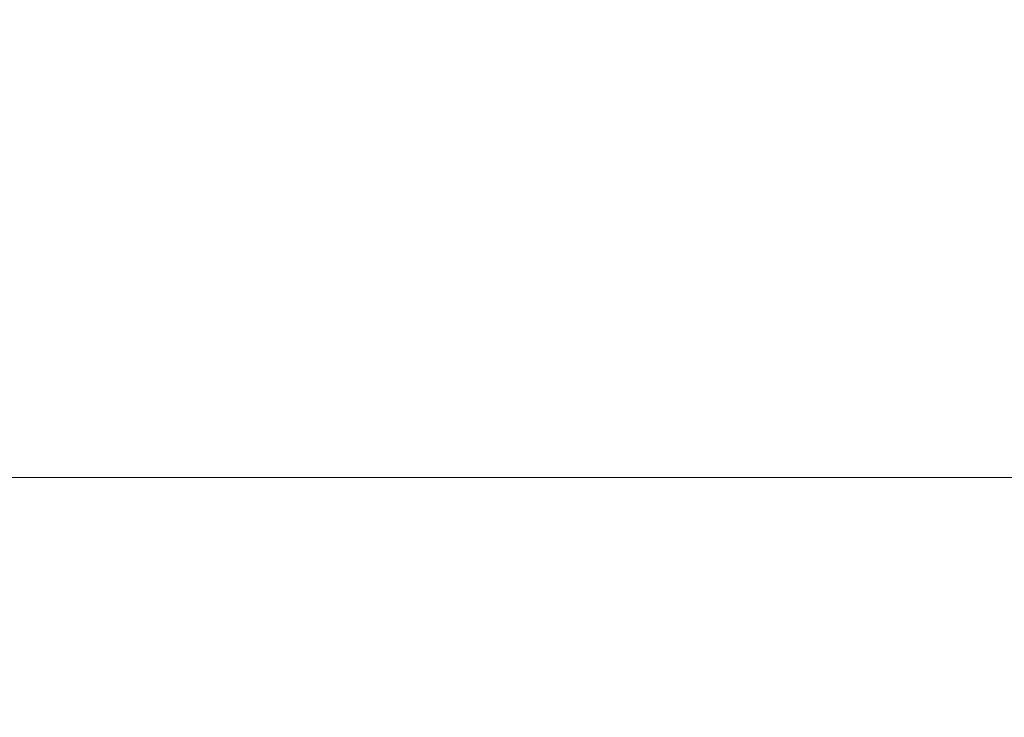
# Model space of a CAD drawing. Header units: inches. Extents: x -434 to -309, y 19 to 75.
# Tile 69 of 256: x -424.33 to -421.11, y 23.73 to 26.01. Entities that reach past the tile are written whole.
import ezdxf

# ---------------------------------------------------------------- set-up
doc = ezdxf.new("R2010")
doc.units = ezdxf.units.IN
doc.header["$MEASUREMENT"] = 0
doc.layers.add('A-FLOR-HRAL', color=1, linetype='Continuous', lineweight=9)
doc.layers.add('A-FLOR-STRS', color=2, linetype='Continuous', lineweight=9)

# ---------------------------------------------------------------- blocks, each defined once
blk = doc.blocks.new('Stair - Stairs-902674-_3D_')
at = {"layer": 'A-FLOR-STRS'}
mesh = blk.add_polyface(dxfattribs=at)
corners = [(-419.5081, 75.0116, 5.2174), (-433.5081, 75.0116, 5.2174), (-433.5081, 19.0116, 5.2174), (-419.5081, 19.0116, 5.2174)]
mesh.append_faces([[corners[k] for k in face] for face in [(2, 3, 0, 1)]])
mesh = blk.add_polyface(dxfattribs=at)
corners = [(-419.5081, 75.0116, 3.2174), (-419.5081, 19.0116, 3.2174), (-433.5081, 19.0116, 3.2174), (-433.5081, 75.0116, 3.2174)]
mesh.append_faces([[corners[k] for k in face] for face in [(2, 3, 0, 1)]])
blk = doc.blocks.new('Railing - Railing-1090966-_3D_')
at = {"layer": 'A-FLOR-HRAL'}
mesh = blk.add_polyface(dxfattribs=at)
corners = [(-431.5081, 24.5116, 46.3242), (-431.5081, 21.5116, 46.3242), (-310.5081, 21.5116, 103.7155), (-310.5081, 24.5116, 103.7155)]
mesh.append_faces([[corners[k] for k in face] for face in [(0, 1, 2, 3)]])
mesh = blk.add_polyface(dxfattribs=at)
corners = [(-431.5081, 24.5116, 44.1106), (-431.5081, 24.5116, 46.3242), (-310.5081, 24.5116, 103.7155), (-310.5081, 24.5116, 101.5019)]
mesh.append_faces([[corners[k] for k in face] for face in [(3, 0, 1, 2)]])
mesh = blk.add_polyface(dxfattribs=at)
corners = [(-431.5081, 21.5116, 44.1106), (-431.5081, 24.5116, 44.1106), (-310.5081, 24.5116, 101.5019), (-310.5081, 21.5116, 101.5019)]
mesh.append_faces([[corners[k] for k in face] for face in [(0, 1, 2, 3)]])

msp = doc.modelspace()

# ---------------------------------------------------------------- block references
at = {"layer": 'A-FLOR-HRAL'}
msp.add_blockref('Railing - Railing-1090966-_3D_', (0, 0), dxfattribs=at)
at = {"layer": 'A-FLOR-STRS'}
msp.add_blockref('Stair - Stairs-902674-_3D_', (0, 0), dxfattribs=at)

doc.saveas('drawing.dxf')
